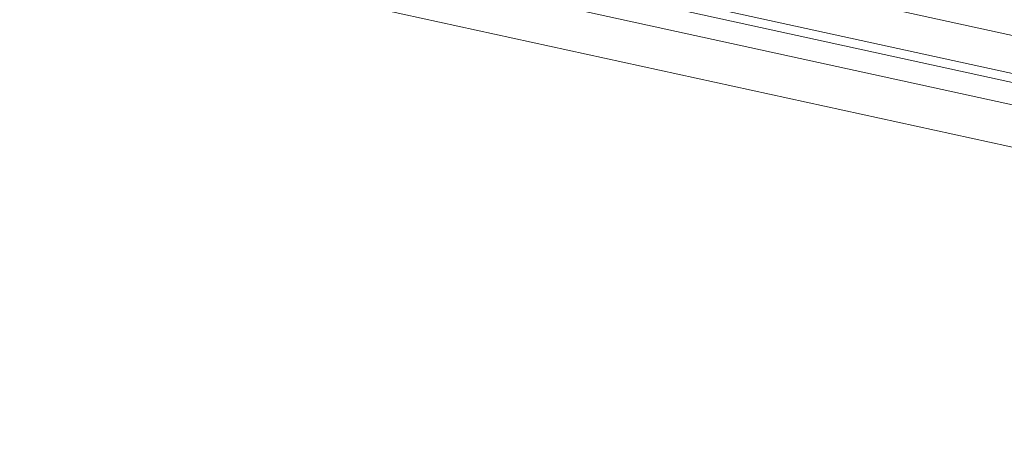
# Model space of a CAD drawing. Header units: metres. Extents: x 233012 to 233264, y 553571 to 554014.
# Tile 98 of 256: x 233192.1897 to 233192.4147, y 553801.0497 to 553801.1468. Entities that reach past the tile are written whole.
import ezdxf

# ---------------------------------------------------------------- set-up
doc = ezdxf.new("R2010")
doc.units = ezdxf.units.M
doc.layers.add('A-NL30_stijlen_dorpels-pui', color=252, linetype='Continuous', lineweight=5)
doc.layers.add('A-NL30_wandopeningen', color=252, linetype='Continuous', lineweight=5)

# ---------------------------------------------------------------- blocks, each defined once
blk = doc.blocks.new('NLRS_31_WI_CWP_aluminium raam_gen_mie - AWS 65 BS kiep-2839039-01_Situatie')
at = {"layer": 'A-NL30_wandopeningen'}
for p, q in [((-0.2064, 0), (0.2065, 0)), ((-0.1994, -0.0085), (0.1994, -0.0085)), ((-0.2065, -0.0105), (0.2065, -0.0105)), ((-0.2065, -0.0155), (0.2065, -0.0155))]:
    blk.add_line(p, q, dxfattribs=at)
blk = doc.blocks.new('Rectangular Mullion - NLRS_31_CWM_vliesgevelprofiel bxh 50x200_gen_mie-2811612-01_Situatie')
at = {"layer": 'A-NL30_stijlen_dorpels-pui'}
blk.add_line((233203.5898, 553832.70425), (233203.70738, 553833.24153), dxfattribs=at)

msp = doc.modelspace()

# ---------------------------------------------------------------- block references
at = {"layer": 'A-NL30_stijlen_dorpels-pui', "rotation": 270.0000000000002}
msp.add_blockref('Rectangular Mullion - NLRS_31_CWM_vliesgevelprofiel bxh 50x200_gen_mie-2811612-01_Situatie', (-320640.51457, 787004.75704), dxfattribs=at)
at = {"layer": 'A-NL30_wandopeningen', "rotation": 347.6567290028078}
msp.add_blockref('NLRS_31_WI_CWP_aluminium raam_gen_mie - AWS 65 BS kiep-2839039-01_Situatie', (233192.46366, 553801.13287), dxfattribs=at)

doc.saveas('drawing.dxf')
